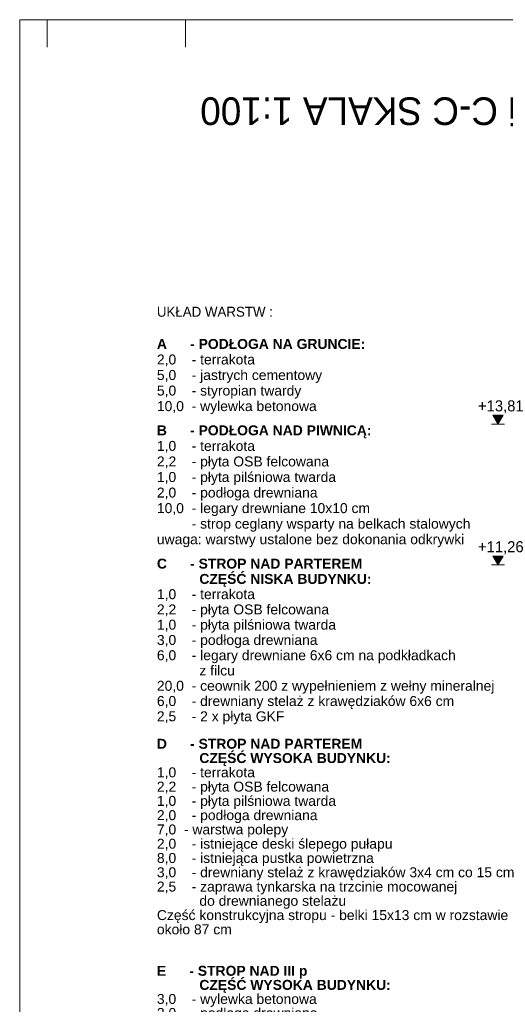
# Model space of a CAD drawing. Extents: x -394022 to -71759, y -12022 to 18278.
# Tile 46 of 91: x -198054 to -189266, y -147 to 17678. Entities that reach past the tile are written whole.
import ezdxf

# ---------------------------------------------------------------- set-up
doc = ezdxf.new("R2010")
doc.units = 0
doc.header["$MEASUREMENT"] = 0
for name, color, linetype, lineweight in [('Arch opisy_Nr_Pióra__1', 7, 'Continuous', 25), ('ARCH TABELA_Nr_Pióra__21', 7, 'Continuous', 13), ('Arch wymiary_Nr_Pióra__21', 7, 'Continuous', 13)]:
    doc.layers.add(name, color=color, linetype=linetype, lineweight=lineweight)
doc.layers.add('Arch wymiary', color=7, linetype='Continuous')
doc.styles.add('GENERATED_STYLE_1', font='txt')
doc.styles.add('GENERATED_STYLE_2', font='txt')
doc.styles.add('GENERATED_STYLE_4', font='txt')

# ---------------------------------------------------------------- blocks, each defined once
blk = doc.blocks.new('Wymiary_40', base_point=(-189399, 10358))
at = {"layer": 'Arch wymiary_Nr_Pióra__21', "linetype": 'Continuous'}
blk.add_hatch(color=256, dxfattribs=at).paths.add_polyline_path([(-189399, 10358), (-189491, 10518), (-189306, 10518)], flags=0)
for p, q in [((-189399, 10358), (-189491, 10518)), ((-189491, 10518), (-189306, 10518)), ((-189306, 10518), (-189399, 10358)), ((-189399, 10358), (-189519, 10358)), ((-189399, 10358), (-189279, 10358))]:
    blk.add_line(p, q, dxfattribs=at)
at = {"layer": 'Arch wymiary_Nr_Pióra__21', "insert": (-189760, 10550), "char_height": 200, "attachment_point": 7, "style": 'GENERATED_STYLE_1'}
blk.add_mtext('{+13,81}', dxfattribs=at)
blk = doc.blocks.new('Wymiary_41', base_point=(-189399, 7808))
at = {"layer": 'Arch wymiary_Nr_Pióra__21', "linetype": 'Continuous'}
blk.add_hatch(color=256, dxfattribs=at).paths.add_polyline_path([(-189399, 7808), (-189491, 7968), (-189306, 7968)], flags=0)
for p, q in [((-189399, 7808), (-189491, 7968)), ((-189491, 7968), (-189306, 7968)), ((-189306, 7968), (-189399, 7808)), ((-189399, 7808), (-189519, 7808)), ((-189399, 7808), (-189279, 7808))]:
    blk.add_line(p, q, dxfattribs=at)
at = {"layer": 'Arch wymiary_Nr_Pióra__21', "insert": (-189760, 8000), "char_height": 200, "attachment_point": 7, "style": 'GENERATED_STYLE_1'}
blk.add_mtext('{+11,26}', dxfattribs=at)

msp = doc.modelspace()

# ---------------------------------------------------------------- linework, layer by layer
at = {"layer": 'ARCH TABELA_Nr_Pióra__21', "linetype": 'Continuous'}
for p, q in [((-198053.6, 17678.4), (-156253.6, 17678.4)), ((-198053.6, -12021.6), (-198053.6, 17678.4)), ((-197553.6, 17178.4), (-197553.6, 17678.4)), ((-195053.6, 17178.4), (-195053.6, 17678.4))]:
    msp.add_line(p, q, dxfattribs=at)

# ---------------------------------------------------------------- block references
at = {"layer": 'Arch wymiary', "linetype": 'Continuous'}
for name, p in [('Wymiary_40', (-189398.5, 10358.2)), ('Wymiary_41', (-189398.5, 7808.2))]:
    msp.add_blockref(name, p, dxfattribs=at)

# ---------------------------------------------------------------- texts
at = {"layer": 'Arch opisy_Nr_Pióra__1', "linetype": 'Continuous', "insert": (-177696.5, 15772.5), "char_height": 500, "attachment_point": 1, "rotation": 180, "style": 'GENERATED_STYLE_4'}
msp.add_mtext('{INWENTARYZACJA PRZEKRÓJ B-B i C-C SKALA 1:100}', dxfattribs=at)
at = {"layer": 'Arch opisy_Nr_Pióra__1', "linetype": 'Continuous', "insert": (-195570.9, 12481.1), "char_height": 180, "attachment_point": 1, "style": 'GENERATED_STYLE_2'}
msp.add_mtext('{UKŁAD WARSTW :}', dxfattribs=at)
at = {"layer": 'Arch opisy_Nr_Pióra__1', "linetype": 'Continuous', "char_height": 180, "width": 6374.89, "attachment_point": 1, "style": 'GENERATED_STYLE_2'}
for s, insert, line_spacing_factor in [('\\A1;{\\fArial|b1|i0|c0|p38;A      - PODŁOGA NA GRUNCIE:\\P\\fArial|b0|i0|c0|p38;2,0    - terrakota \\P5,0    - jastrych cementowy \\P5,0    - styropian twardy\\P10,0  - wylewka betonowa}', (-195570.9, 11898.2), 0.937653), ('\\A1;{\\fArial|b1|i0|c0|p38;B      - PODŁOGA NAD PIWNICĄ:\\P\\fArial|b0|i0|c0|p38;1,0    - terrakota\\P2,2    - płyta OSB felcowana \\P1,0    - płyta pilśniowa twarda\\P2,0    - podłoga drewniana \\P10,0  - legary drewniane 10x10 cm\\P         - strop ceglany wsparty na belkach stalowych\\Puwaga: warstwy ustalone bez dokonania odkrywki}', (-195570.9, 10333.9), 0.938433), ('\\A1;{\\fArial|b1|i0|c0|p38;C      - STROP NAD PARTEREM\\P           CZĘŚĆ NISKA BUDYNKU:\\P\\fArial|b0|i0|c0|p38;1,0    - terrakota\\P2,2    - płyta OSB felcowana \\P1,0    - płyta pilśniowa twarda\\P3,0    - podłoga drewniana \\P6,0    - legary drewniane 6x6 cm na podkładkach \\P           z filcu\\P20,0  - ceownik 200 z wypełnieniem z wełny mineralnej\\P6,0    - drewniany stelaż z krawędziaków 6x6 cm\\P2,5    - 2 x płyta GKF}', (-195570.9, 7921.1), 0.921137), ('\\A1;{\\fArial|b1|i0|c0|p38;D      - STROP NAD PARTEREM\\P           CZĘŚĆ WYSOKA BUDYNKU:\\P\\fArial|b0|i0|c0|p38;1,0    - terrakota\\P2,2    - płyta OSB felcowana \\P1,0    - płyta pilśniowa twarda\\P2,0    - podłoga drewniana\\P7,0  - warstwa polepy \\P2,0    - istniejące deski ślepego pułapu\\P8,0    - istniejąca pustka powietrzna\\P3,0    - drewniany stelaż z krawędziaków 3x4 cm co 15 cm\\P2,5    - zaprawa tynkarska na trzcinie mocowanej \\P           do drewnianego stelażu\\PCzęść konstrukcyjna stropu - belki 15x13 cm w rozstawie około 87 cm}', (-195570.9, 4659.6), 0.861315), ('\\A1;{\\fArial|b1|i0|c0|p38;E      - STROP NAD III p\\P           CZĘŚĆ WYSOKA BUDYNKU:\\fArial|b0|i0|c0|p38; \\P3,0    - wylewka betonowa\\P2,0    - podłoga drewniana\\P7,0  - warstwa polepy \\P2,0    - istniejące deski ślepego pułapu\\P8,0    - istniejąca pustka powietrzna\\P3,0    - drewniany stelaż z krawędziaków 3x4 cm co 15 cm\\P2,5    - zaprawa tynkarska na trzcinie mocowanej \\P           do drewnianego stelażu\\PCzęść konstrukcyjna stropu - belki 15x13 cm w rozstawie około 87 cm}', (-195570.9, 549.6), 0.848898)]:
    msp.add_mtext(s, dxfattribs=dict(at, insert=insert, line_spacing_factor=line_spacing_factor))

doc.saveas('drawing.dxf')
